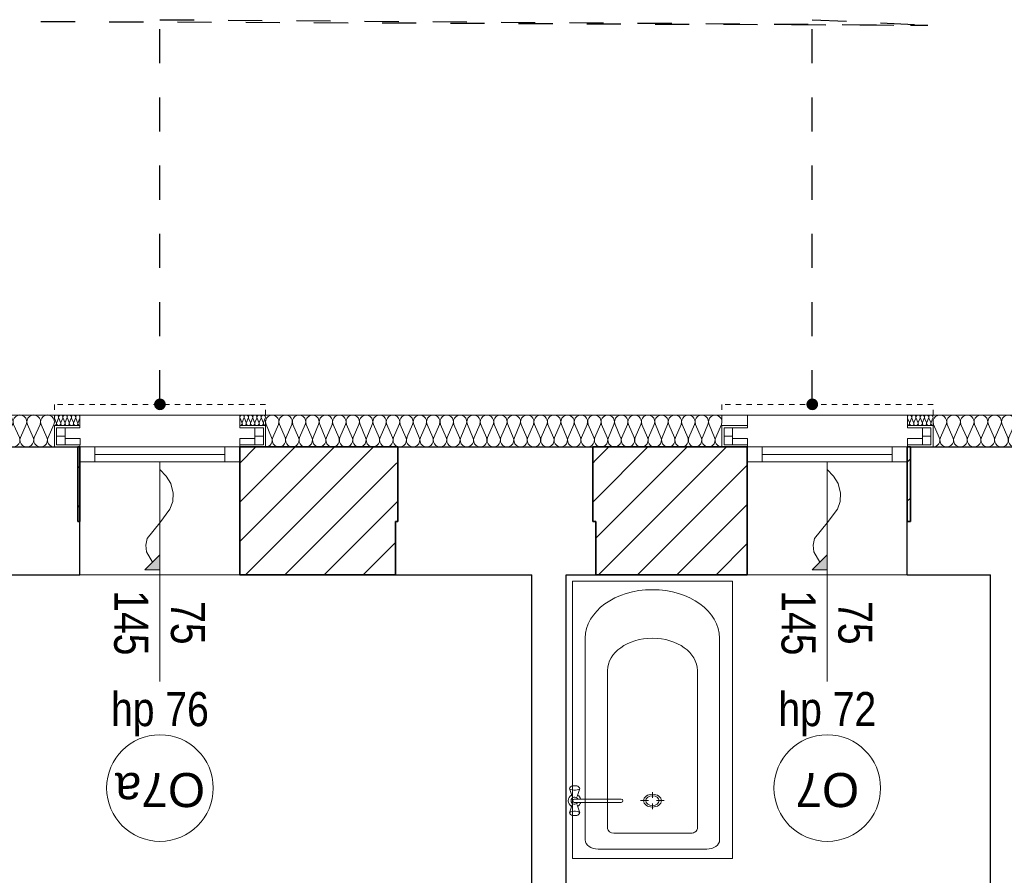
# Model space of a CAD drawing. Extents: x -543332 to -323966, y -9028 to 137422.
# Tile 186 of 250: x -483851 to -479234, y 91243 to 95256. Entities that reach past the tile are written whole.
import ezdxf

# ---------------------------------------------------------------- set-up
doc = ezdxf.new("R2010")
doc.units = 0
doc.header["$MEASUREMENT"] = 0
doc.linetypes.add('Hidden Line', pattern=[50, 25, -25])
doc.linetypes.add('Przerywana', pattern=[320, 160, -160])
doc.layers.get('0').update_dxf_attribs({"color": 8})
for name, color, linetype in [('A-Okna', 8, 'Continuous'), ('Arch ocieplenie', 8, 'Continuous'), ('Arch zmurowania', 8, 'Continuous'), ('INWENT wyposarzenie', 8, 'Continuous')]:
    doc.layers.add(name, color=color, linetype=linetype)
for name, color, linetype, lineweight in [('A-Okna_Nr_Pióra__9', 8, 'Continuous', 9), ('Arch ocieplenie_Nr_Pióra__44', 8, 'Continuous', 9), ('Arch opisy okien_Nr_Pióra__9', 8, 'Continuous', 9), ('Arch opisy_Nr_Pióra__21', 8, 'Continuous', 9), ('Arch opisy_Nr_Pióra__9', 8, 'Continuous', 9), ('Arch wykończenie_Nr_Pióra__3', 8, 'Continuous', 18), ('Arch wyposarzenie_Nr_Pióra__10', 8, 'Continuous', 18), ('Arch zmurowania_Nr_Pióra__21', 8, 'Continuous', 9), ('Arch zmurowania_Nr_Pióra__27', 8, 'Continuous', 35), ('INWENT wyposarzenie_Nr_Pióra__21', 8, 'Continuous', 9), ('INWENT. OKNA_Nr_Pióra__21', 8, 'Continuous', 9), ('INWENT. OKNA_Nr_Pióra__5', 8, 'Continuous', 13), ('INWENT.ŚCIANY_Nr_Pióra__1', 8, 'Continuous', 25), ('INWENT.ŚCIANY_Nr_Pióra__21', 8, 'Continuous', 9)]:
    doc.layers.add(name, color=color, linetype=linetype, lineweight=lineweight)
doc.styles.add('GENERATED_STYLE_10', font='arial.ttf')
doc.styles.add('GENERATED_STYLE_7', font='ARIALN.TTF')
doc.dimstyles.new('GENERATED_STYLE__11', dxfattribs={"dimtxt": 0.18, "dimasz": 109.44, "dimexe": 0.18, "dimexo": 0.0625, "dimgap": 0.09, "dimtad": 0, "dimtih": 1, "dimtoh": 1, "dimdec": 4, "dimzin": 0, "dimdsep": 46, "dimcen": 0.09, "dimadec": 0, "dimazin": 0, "dimtfac": 1, "dimtdec": 4, "dimtmove": 0, "dimatfit": 3, "dimldrblk": 'ARROWHEAD_11', "dimfxl": 1, "dimtolj": 1, "dimtzin": 0, "dimarcsym": 0})
pattern_1 = [(45, (0, 0), (-91.923878, 91.923878), [])]

# ---------------------------------------------------------------- blocks, each defined once
blk = doc.blocks.new('Izolacja cieplna 14_221', base_point=(-479567.9, 79937.6))
at = {"layer": 'Arch ocieplenie_Nr_Pióra__44', "linetype": 'Continuous'}
for p, q in [((-479565.2, 80042.9), (-479538.5, 79982.3)), ((-479533.1, 79982.3), (-479506.4, 80042.9)), ((-479501, 80042.9), (-479474.3, 79982.3)), ((-479468.9, 79982.3), (-479442.2, 80042.9)), ((-479436.8, 80042.9), (-479410.1, 79982.3)), ((-479404.7, 79982.3), (-479378, 80042.9)), ((-479372.6, 80042.9), (-479345.9, 79982.3)), ((-479340.5, 79982.3), (-479313.7, 80042.9)), ((-479308.4, 80042.9), (-479281.6, 79982.3)), ((-479276.2, 79982.3), (-479249.5, 80042.9)), ((-479244.1, 80042.9), (-479217.4, 79982.3)), ((-479212, 79982.3), (-479185.3, 80042.9)), ((-479179.9, 80042.9), (-479153.2, 79982.3)), ((-479147.8, 79982.3), (-479121.1, 80042.9)), ((-479115.7, 80042.9), (-479089, 79982.3)), ((-479083.6, 79982.3), (-479056.9, 80042.9)), ((-479051.5, 80042.9), (-479024.8, 79982.3)), ((-479019.4, 79982.3), (-478992.7, 80042.9)), ((-478987.3, 80042.9), (-478960.6, 79982.3)), ((-478955.2, 79982.3), (-478928.5, 80042.9)), ((-478923.1, 80042.9), (-478896.4, 79982.3)), ((-478891, 79982.3), (-478864.2, 80042.9)), ((-478858.9, 80042.9), (-478832.1, 79982.3)), ((-478826.7, 79982.3), (-478800, 80042.9)), ((-478794.6, 80042.9), (-478767.9, 79982.3)), ((-478762.5, 79982.3), (-478735.8, 80042.9)), ((-478730.4, 80042.9), (-478703.7, 79982.3)), ((-478698.3, 79982.3), (-478671.6, 80042.9)), ((-478666.2, 80042.9), (-478639.5, 79982.3)), ((-478634.1, 79982.3), (-478607.4, 80042.9)), ((-478602, 80042.9), (-478575.3, 79982.3)), ((-478569.9, 79982.3), (-478543.2, 80042.9)), ((-478537.8, 80042.9), (-478511.1, 79982.3)), ((-478505.7, 79982.3), (-478479, 80042.9)), ((-478473.6, 80042.9), (-478446.8, 79982.3)), ((-478441.5, 79982.3), (-478414.7, 80042.9)), ((-478409.3, 80042.9), (-478382.6, 79982.3)), ((-478377.2, 79982.3), (-478350.5, 80042.9)), ((-478345.1, 80042.9), (-478318.4, 79982.3)), ((-478313, 79982.3), (-478286.3, 80042.9)), ((-478280.9, 80042.9), (-478254.2, 79982.3)), ((-478248.8, 79982.3), (-478222.1, 80042.9)), ((-478216.7, 80042.9), (-478190, 79982.3)), ((-478184.6, 79982.3), (-478157.9, 80042.9)), ((-478152.5, 80042.9), (-478125.8, 79982.3)), ((-478120.4, 79982.3), (-478093.7, 80042.9)), ((-478088.3, 80042.9), (-478061.6, 79982.3)), ((-478056.2, 79982.3), (-478029.5, 80042.9)), ((-478024.1, 80042.9), (-477997.3, 79982.3)), ((-477992, 79982.3), (-477965.2, 80042.9)), ((-477959.8, 80042.9), (-477933.1, 79982.3)), ((-477927.7, 79982.3), (-477901, 80042.9))]:
    blk.add_line(p, q, dxfattribs=at)
for centre, start_param, end_param in [((-479535.8, 80055.7), 5.870392, 9.837571), ((-479471.6, 80055.7), 5.870392, 9.837571), ((-479407.4, 80055.7), 5.870392, 9.837571), ((-479343.2, 80055.7), 5.870392, 9.837571), ((-479278.9, 80055.7), 5.870392, 9.837571), ((-479214.7, 80055.7), 5.870392, 9.837571), ((-479150.5, 80055.7), 5.870392, 9.837571), ((-479086.3, 80055.7), 5.870392, 9.837571), ((-479022.1, 80055.7), 5.870392, 9.837571), ((-478957.9, 80055.7), 5.870392, 9.837571), ((-478893.7, 80055.7), 5.870392, 9.837571), ((-478829.4, 80055.7), 5.870392, 9.837571), ((-478765.2, 80055.7), 5.870392, 9.837571), ((-478701, 80055.7), 5.870392, 9.837571), ((-478636.8, 80055.7), 5.870392, 9.837571), ((-478572.6, 80055.7), 5.870392, 9.837571), ((-478508.4, 80055.7), 5.870392, 9.837571), ((-478444.2, 80055.7), 5.870392, 9.837571), ((-478379.9, 80055.7), 5.870392, 9.837571), ((-478315.7, 80055.7), 5.870392, 9.837571), ((-478251.5, 80055.7), 5.870392, 9.837571), ((-478187.3, 80055.7), 5.870392, 9.837571), ((-478123.1, 80055.7), 5.870392, 9.837571), ((-478058.9, 80055.7), 5.870392, 9.837571), ((-477994.6, 80055.7), 5.870392, 9.837571), ((-477930.4, 80055.7), 5.870392, 9.837571), ((-479567.9, 79969.5), 4.712389, 6.695979), ((-479503.7, 79969.5), 2.7288, 6.695979), ((-479439.5, 79969.5), 2.7288, 6.695979), ((-479375.3, 79969.5), 2.7288, 6.695979), ((-479311.1, 79969.5), 2.7288, 6.695979), ((-479246.8, 79969.5), 2.7288, 6.695979), ((-479182.6, 79969.5), 2.7288, 6.695979), ((-479118.4, 79969.5), 2.7288, 6.695979), ((-479054.2, 79969.5), 2.7288, 6.695979), ((-478990, 79969.5), 2.7288, 6.695979), ((-478925.8, 79969.5), 2.7288, 6.695979), ((-478861.5, 79969.5), 2.7288, 6.695979), ((-478797.3, 79969.5), 2.7288, 6.695979), ((-478733.1, 79969.5), 2.7288, 6.695979), ((-478668.9, 79969.5), 2.7288, 6.695979), ((-478604.7, 79969.5), 2.7288, 6.695979), ((-478540.5, 79969.5), 2.7288, 6.695979), ((-478476.3, 79969.5), 2.7288, 6.695979), ((-478412, 79969.5), 2.7288, 6.695979), ((-478347.8, 79969.5), 2.7288, 6.695979), ((-478283.6, 79969.5), 2.7288, 6.695979), ((-478219.4, 79969.5), 2.7288, 6.695979), ((-478155.2, 79969.5), 2.7288, 6.695979), ((-478091, 79969.5), 2.7288, 6.695979), ((-478026.8, 79969.5), 2.7288, 6.695979), ((-477962.5, 79969.5), 2.7288, 6.695979), ((-477898.3, 79969.5), 2.7288, 4.712389)]:
    blk.add_ellipse(centre, major_axis=(32.1, 0), ratio=0.993594, start_param=start_param, end_param=end_param, dxfattribs=at)
blk = doc.blocks.new('Izolacja cieplna 14_222', base_point=(-482698.3, 79937.6))
at = {"layer": 'Arch ocieplenie_Nr_Pióra__44', "linetype": 'Continuous'}
for p, q in [((-482695.7, 80042.9), (-482669.5, 79982.3)), ((-482664.2, 79982.3), (-482638, 80042.9)), ((-482632.7, 80042.9), (-482606.5, 79982.3)), ((-482601.3, 79982.3), (-482575.1, 80042.9)), ((-482569.8, 80042.9), (-482543.6, 79982.3)), ((-482538.3, 79982.3), (-482512.1, 80042.9)), ((-482506.8, 80042.9), (-482480.6, 79982.3)), ((-482475.3, 79982.3), (-482449.2, 80042.9)), ((-482443.9, 80042.9), (-482417.7, 79982.3)), ((-482412.4, 79982.3), (-482386.2, 80042.9)), ((-482380.9, 80042.9), (-482354.7, 79982.3)), ((-482349.4, 79982.3), (-482323.2, 80042.9)), ((-482318, 80042.9), (-482291.8, 79982.3)), ((-482286.5, 79982.3), (-482260.3, 80042.9)), ((-482255, 80042.9), (-482228.8, 79982.3)), ((-482223.5, 79982.3), (-482197.3, 80042.9)), ((-482192.1, 80042.9), (-482165.9, 79982.3)), ((-482160.6, 79982.3), (-482134.4, 80042.9)), ((-482129.1, 80042.9), (-482102.9, 79982.3)), ((-482097.6, 79982.3), (-482071.4, 80042.9)), ((-482066.1, 80042.9), (-482040, 79982.3)), ((-482034.7, 79982.3), (-482008.5, 80042.9)), ((-482003.2, 80042.9), (-481977, 79982.3)), ((-481971.7, 79982.3), (-481945.5, 80042.9)), ((-481940.2, 80042.9), (-481914.1, 79982.3)), ((-481908.8, 79982.3), (-481882.6, 80042.9)), ((-481877.3, 80042.9), (-481851.1, 79982.3)), ((-481845.8, 79982.3), (-481819.6, 80042.9)), ((-481814.3, 80042.9), (-481788.1, 79982.3)), ((-481782.9, 79982.3), (-481756.7, 80042.9)), ((-481751.4, 80042.9), (-481725.2, 79982.3)), ((-481719.9, 79982.3), (-481693.7, 80042.9)), ((-481688.4, 80042.9), (-481662.2, 79982.3)), ((-481657, 79982.3), (-481630.8, 80042.9)), ((-481625.5, 80042.9), (-481599.3, 79982.3)), ((-481594, 79982.3), (-481567.8, 80042.9)), ((-481562.5, 80042.9), (-481536.3, 79982.3)), ((-481531, 79982.3), (-481504.9, 80042.9)), ((-481499.6, 80042.9), (-481473.4, 79982.3)), ((-481468.1, 79982.3), (-481441.9, 80042.9)), ((-481436.6, 80042.9), (-481410.4, 79982.3)), ((-481405.1, 79982.3), (-481378.9, 80042.9)), ((-481373.7, 80042.9), (-481347.5, 79982.3)), ((-481342.2, 79982.3), (-481316, 80042.9)), ((-481310.7, 80042.9), (-481284.5, 79982.3)), ((-481279.2, 79982.3), (-481253, 80042.9)), ((-481247.8, 80042.9), (-481221.6, 79982.3)), ((-481216.3, 79982.3), (-481190.1, 80042.9)), ((-481184.8, 80042.9), (-481158.6, 79982.3)), ((-481153.3, 79982.3), (-481127.1, 80042.9)), ((-481121.8, 80042.9), (-481095.7, 79982.3)), ((-481090.4, 79982.3), (-481064.2, 80042.9)), ((-481058.9, 80042.9), (-481032.7, 79982.3)), ((-481027.4, 79982.3), (-481001.2, 80042.9)), ((-480995.9, 80042.9), (-480969.8, 79982.3)), ((-480964.5, 79982.3), (-480938.3, 80042.9)), ((-480933, 80042.9), (-480906.8, 79982.3)), ((-480901.5, 79982.3), (-480875.3, 80042.9)), ((-480870, 80042.9), (-480843.8, 79982.3)), ((-480838.6, 79982.3), (-480812.4, 80042.9)), ((-480807.1, 80042.9), (-480780.9, 79982.3)), ((-480775.6, 79982.3), (-480749.4, 80042.9)), ((-480744.1, 80042.9), (-480717.9, 79982.3)), ((-480712.6, 79982.3), (-480686.5, 80042.9)), ((-480681.2, 80042.9), (-480655, 79982.3)), ((-480649.7, 79982.3), (-480623.5, 80042.9)), ((-480618.2, 80042.9), (-480592, 79982.3)), ((-480586.7, 79982.3), (-480560.6, 80042.9))]:
    blk.add_line(p, q, dxfattribs=at)
for centre, start_param, end_param in [((-482666.8, 80055.7), 4.299595, 8.266775), ((-482603.9, 80055.7), 4.299595, 8.266775), ((-482540.9, 80055.7), 4.299595, 8.266775), ((-482478, 80055.7), 4.299595, 8.266775), ((-482415, 80055.7), 4.299595, 8.266775), ((-482352.1, 80055.7), 4.299595, 8.266775), ((-482289.1, 80055.7), 4.299595, 8.266775), ((-482226.2, 80055.7), 4.299595, 8.266775), ((-482163.2, 80055.7), 4.299595, 8.266775), ((-482100.3, 80055.7), 4.299595, 8.266775), ((-482037.3, 80055.7), 4.299595, 8.266775), ((-481974.4, 80055.7), 4.299595, 8.266775), ((-481911.4, 80055.7), 4.299595, 8.266775), ((-481848.5, 80055.7), 4.299595, 8.266775), ((-481785.5, 80055.7), 4.299595, 8.266775), ((-481722.5, 80055.7), 4.299595, 8.266775), ((-481659.6, 80055.7), 4.299595, 8.266775), ((-481596.6, 80055.7), 4.299595, 8.266775), ((-481533.7, 80055.7), 4.299595, 8.266775), ((-481470.7, 80055.7), 4.299595, 8.266775), ((-481407.8, 80055.7), 4.299595, 8.266775), ((-481344.8, 80055.7), 4.299595, 8.266775), ((-481281.9, 80055.7), 4.299595, 8.266775), ((-481218.9, 80055.7), 4.299595, 8.266775), ((-481156, 80055.7), 4.299595, 8.266775), ((-481093, 80055.7), 4.299595, 8.266775), ((-481030.1, 80055.7), 4.299595, 8.266775), ((-480967.1, 80055.7), 4.299595, 8.266775), ((-480904.2, 80055.7), 4.299595, 8.266775), ((-480841.2, 80055.7), 4.299595, 8.266775), ((-480778.2, 80055.7), 4.299595, 8.266775), ((-480715.3, 80055.7), 4.299595, 8.266775), ((-480652.3, 80055.7), 4.299595, 8.266775), ((-480589.4, 80055.7), 4.299595, 8.266775), ((-482698.3, 79969.5), 3.141593, 5.125182), ((-482635.4, 79969.5), 1.158004, 5.125183), ((-482572.4, 79969.5), 1.158004, 5.125183), ((-482509.5, 79969.5), 1.158004, 5.125183), ((-482446.5, 79969.5), 1.158004, 5.125183), ((-482383.6, 79969.5), 1.158004, 5.125183), ((-482320.6, 79969.5), 1.158004, 5.125183), ((-482257.7, 79969.5), 1.158004, 5.125183), ((-482194.7, 79969.5), 1.158004, 5.125183), ((-482131.7, 79969.5), 1.158004, 5.125183), ((-482068.8, 79969.5), 1.158004, 5.125183), ((-482005.8, 79969.5), 1.158004, 5.125183), ((-481942.9, 79969.5), 1.158004, 5.125183), ((-481879.9, 79969.5), 1.158004, 5.125183), ((-481817, 79969.5), 1.158004, 5.125183), ((-481754, 79969.5), 1.158004, 5.125183), ((-481691.1, 79969.5), 1.158004, 5.125183), ((-481628.1, 79969.5), 1.158004, 5.125183), ((-481565.2, 79969.5), 1.158004, 5.125183), ((-481502.2, 79969.5), 1.158004, 5.125183), ((-481439.3, 79969.5), 1.158004, 5.125183), ((-481376.3, 79969.5), 1.158004, 5.125183), ((-481313.4, 79969.5), 1.158004, 5.125183), ((-481250.4, 79969.5), 1.158004, 5.125183), ((-481187.4, 79969.5), 1.158004, 5.125183), ((-481124.5, 79969.5), 1.158004, 5.125183), ((-481061.5, 79969.5), 1.158004, 5.125183), ((-480998.6, 79969.5), 1.158004, 5.125183), ((-480935.6, 79969.5), 1.158004, 5.125183), ((-480872.7, 79969.5), 1.158004, 5.125183), ((-480809.7, 79969.5), 1.158004, 5.125183), ((-480746.8, 79969.5), 1.158004, 5.125183), ((-480683.8, 79969.5), 1.158004, 5.125183), ((-480620.9, 79969.5), 1.158004, 5.125183), ((-480557.9, 79969.5), 1.158004, 3.141593)]:
    blk.add_ellipse(centre, major_axis=(0, 31.9), ratio=0.986677, start_param=start_param, end_param=end_param, dxfattribs=at)
blk = doc.blocks.new('Izolacja cieplna 14_223', base_point=(-485238.3, 79937.6))
at = {"layer": 'Arch ocieplenie_Nr_Pióra__44', "linetype": 'Continuous'}
for p, q in [((-485235.6, 80042.9), (-485208.7, 79982.3)), ((-485203.3, 79982.3), (-485176.5, 80042.9)), ((-485171, 80042.9), (-485144.2, 79982.3)), ((-485138.7, 79982.3), (-485111.9, 80042.9)), ((-485106.4, 80042.9), (-485079.6, 79982.3)), ((-485074.2, 79982.3), (-485047.3, 80042.9)), ((-485041.9, 80042.9), (-485015, 79982.3)), ((-485009.6, 79982.3), (-484982.7, 80042.9)), ((-484977.3, 80042.9), (-484950.4, 79982.3)), ((-484945, 79982.3), (-484918.1, 80042.9)), ((-484912.7, 80042.9), (-484885.8, 79982.3)), ((-484880.4, 79982.3), (-484853.5, 80042.9)), ((-484848.1, 80042.9), (-484821.2, 79982.3)), ((-484815.8, 79982.3), (-484789, 80042.9)), ((-484783.5, 80042.9), (-484756.7, 79982.3)), ((-484751.2, 79982.3), (-484724.4, 80042.9)), ((-484718.9, 80042.9), (-484692.1, 79982.3)), ((-484686.7, 79982.3), (-484659.8, 80042.9)), ((-484654.4, 80042.9), (-484627.5, 79982.3)), ((-484622.1, 79982.3), (-484595.2, 80042.9)), ((-484589.8, 80042.9), (-484562.9, 79982.3)), ((-484557.5, 79982.3), (-484530.6, 80042.9)), ((-484525.2, 80042.9), (-484498.3, 79982.3)), ((-484492.9, 79982.3), (-484466, 80042.9)), ((-484460.6, 80042.9), (-484433.7, 79982.3)), ((-484428.3, 79982.3), (-484401.5, 80042.9)), ((-484396, 80042.9), (-484369.2, 79982.3)), ((-484363.7, 79982.3), (-484336.9, 80042.9)), ((-484331.4, 80042.9), (-484304.6, 79982.3)), ((-484299.2, 79982.3), (-484272.3, 80042.9)), ((-484266.9, 80042.9), (-484240, 79982.3)), ((-484234.6, 79982.3), (-484207.7, 80042.9)), ((-484202.3, 80042.9), (-484175.4, 79982.3)), ((-484170, 79982.3), (-484143.1, 80042.9)), ((-484137.7, 80042.9), (-484110.8, 79982.3)), ((-484105.4, 79982.3), (-484078.5, 80042.9)), ((-484073.1, 80042.9), (-484046.2, 79982.3)), ((-484040.8, 79982.3), (-484014, 80042.9)), ((-484008.5, 80042.9), (-483981.7, 79982.3)), ((-483976.2, 79982.3), (-483949.4, 80042.9)), ((-483943.9, 80042.9), (-483917.1, 79982.3)), ((-483911.7, 79982.3), (-483884.8, 80042.9)), ((-483879.4, 80042.9), (-483852.5, 79982.3)), ((-483847.1, 79982.3), (-483820.2, 80042.9)), ((-483814.8, 80042.9), (-483787.9, 79982.3)), ((-483782.5, 79982.3), (-483755.6, 80042.9)), ((-483750.2, 80042.9), (-483723.3, 79982.3)), ((-483717.9, 79982.3), (-483691, 80042.9))]:
    blk.add_line(p, q, dxfattribs=at)
for centre, start_param, end_param in [((-485206, 80055.7), 5.870392, 9.837571), ((-485141.5, 80055.7), 5.870392, 9.837571), ((-485076.9, 80055.7), 5.870392, 9.837571), ((-485012.3, 80055.7), 5.870392, 9.837571), ((-484947.7, 80055.7), 5.870392, 9.837571), ((-484883.1, 80055.7), 5.870392, 9.837571), ((-484818.5, 80055.7), 5.870392, 9.837571), ((-484754, 80055.7), 5.870392, 9.837571), ((-484689.4, 80055.7), 5.870392, 9.837571), ((-484624.8, 80055.7), 5.870392, 9.837571), ((-484560.2, 80055.7), 5.870392, 9.837571), ((-484495.6, 80055.7), 5.870392, 9.837571), ((-484431, 80055.7), 5.870392, 9.837571), ((-484366.5, 80055.7), 5.870392, 9.837571), ((-484301.9, 80055.7), 5.870392, 9.837571), ((-484237.3, 80055.7), 5.870392, 9.837571), ((-484172.7, 80055.7), 5.870392, 9.837571), ((-484108.1, 80055.7), 5.870392, 9.837571), ((-484043.5, 80055.7), 5.870392, 9.837571), ((-483979, 80055.7), 5.870392, 9.837571), ((-483914.4, 80055.7), 5.870392, 9.837571), ((-483849.8, 80055.7), 5.870392, 9.837571), ((-483785.2, 80055.7), 5.870392, 9.837571), ((-483720.6, 80055.7), 5.870392, 9.837571), ((-485238.3, 79969.5), 4.712389, 6.695979), ((-485173.7, 79969.5), 2.7288, 6.695979), ((-485109.2, 79969.5), 2.7288, 6.695979), ((-485044.6, 79969.5), 2.7288, 6.695979), ((-484980, 79969.5), 2.7288, 6.695979), ((-484915.4, 79969.5), 2.7288, 6.695979), ((-484850.8, 79969.5), 2.7288, 6.695979), ((-484786.2, 79969.5), 2.7288, 6.695979), ((-484721.7, 79969.5), 2.7288, 6.695979), ((-484657.1, 79969.5), 2.7288, 6.695979), ((-484592.5, 79969.5), 2.7288, 6.695979), ((-484527.9, 79969.5), 2.7288, 6.695979), ((-484463.3, 79969.5), 2.7288, 6.695979), ((-484398.7, 79969.5), 2.7288, 6.695979), ((-484334.2, 79969.5), 2.7288, 6.695979), ((-484269.6, 79969.5), 2.7288, 6.695979), ((-484205, 79969.5), 2.7288, 6.695979), ((-484140.4, 79969.5), 2.7288, 6.695979), ((-484075.8, 79969.5), 2.7288, 6.695979), ((-484011.2, 79969.5), 2.7288, 6.695979), ((-483946.7, 79969.5), 2.7288, 6.695979), ((-483882.1, 79969.5), 2.7288, 6.695979), ((-483817.5, 79969.5), 2.7288, 6.695979), ((-483752.9, 79969.5), 2.7288, 6.695979), ((-483688.3, 79969.5), 2.7288, 4.712389)]:
    blk.add_ellipse(centre, major_axis=(32.3, 0), ratio=0.987924, start_param=start_param, end_param=end_param, dxfattribs=at)
blk = doc.blocks.new('Izolacja cieplna 14_228', base_point=(-483688.3, 80037.6))
at = {"layer": 'Arch ocieplenie_Nr_Pióra__44', "linetype": 'Continuous'}
for p, q in [((-483687.5, 80072.7), (-483679.2, 80052.5)), ((-483677.5, 80052.5), (-483669.2, 80072.7)), ((-483667.5, 80072.7), (-483659.2, 80052.5)), ((-483657.5, 80052.5), (-483649.2, 80072.7)), ((-483647.5, 80072.7), (-483639.2, 80052.5)), ((-483637.5, 80052.5), (-483629.2, 80072.7)), ((-483627.5, 80072.7), (-483619.2, 80052.5)), ((-483617.5, 80052.5), (-483609.2, 80072.7)), ((-483607.5, 80072.7), (-483599.2, 80052.5)), ((-483597.5, 80052.5), (-483589.2, 80072.7)), ((-483587.5, 80072.7), (-483579.2, 80052.5)), ((-483577.5, 80052.5), (-483569.2, 80072.7))]:
    blk.add_line(p, q, dxfattribs=at)
for centre, start_param, end_param in [((-483678.3, 80077), 4.299595, 8.266775), ((-483658.3, 80077), 4.299595, 8.266775), ((-483638.3, 80077), 4.299595, 8.266775), ((-483618.3, 80077), 4.299595, 8.266775), ((-483598.3, 80077), 4.299595, 8.266775), ((-483578.3, 80077), 4.299595, 8.266775), ((-483688.3, 80048.3), 3.141593, 5.125182), ((-483668.3, 80048.3), 1.158004, 5.125183), ((-483648.3, 80048.3), 1.158004, 5.125183), ((-483628.3, 80048.3), 1.158004, 5.125183), ((-483608.3, 80048.3), 1.158004, 5.125183), ((-483588.3, 80048.3), 1.158004, 5.125183), ((-483568.3, 80048.3), 1.158004, 3.141593)]:
    blk.add_ellipse(centre, major_axis=(0, 10.6), ratio=0.94039, start_param=start_param, end_param=end_param, dxfattribs=at)
blk = doc.blocks.new('Izolacja cieplna 14_229', base_point=(-482818.3, 80037.6))
at = {"layer": 'Arch ocieplenie_Nr_Pióra__44', "linetype": 'Continuous'}
for p, q in [((-482817.5, 80072.7), (-482809.2, 80052.5)), ((-482807.5, 80052.5), (-482799.2, 80072.7)), ((-482797.5, 80072.7), (-482789.2, 80052.5)), ((-482787.5, 80052.5), (-482779.2, 80072.7)), ((-482777.5, 80072.7), (-482769.2, 80052.5)), ((-482767.5, 80052.5), (-482759.2, 80072.7)), ((-482757.5, 80072.7), (-482749.2, 80052.5)), ((-482747.5, 80052.5), (-482739.2, 80072.7)), ((-482737.5, 80072.7), (-482729.2, 80052.5)), ((-482727.5, 80052.5), (-482719.2, 80072.7)), ((-482717.5, 80072.7), (-482709.2, 80052.5)), ((-482707.5, 80052.5), (-482699.2, 80072.7))]:
    blk.add_line(p, q, dxfattribs=at)
for centre, start_param, end_param in [((-482808.3, 80077), 4.299595, 8.266775), ((-482788.3, 80077), 4.299595, 8.266775), ((-482768.3, 80077), 4.299595, 8.266775), ((-482748.3, 80077), 4.299595, 8.266775), ((-482728.3, 80077), 4.299595, 8.266775), ((-482708.3, 80077), 4.299595, 8.266775), ((-482818.3, 80048.3), 3.141593, 5.125182), ((-482798.3, 80048.3), 1.158004, 5.125183), ((-482778.3, 80048.3), 1.158004, 5.125183), ((-482758.3, 80048.3), 1.158004, 5.125183), ((-482738.3, 80048.3), 1.158004, 5.125183), ((-482718.3, 80048.3), 1.158004, 5.125183), ((-482698.3, 80048.3), 1.158004, 3.141593)]:
    blk.add_ellipse(centre, major_axis=(0, 10.6), ratio=0.94039, start_param=start_param, end_param=end_param, dxfattribs=at)
blk = doc.blocks.new('Izolacja cieplna 14_231', base_point=(-479687.9, 80037.6))
at = {"layer": 'Arch ocieplenie_Nr_Pióra__44', "linetype": 'Continuous'}
for p, q in [((-479687.1, 80072.7), (-479678.7, 80052.5)), ((-479677.1, 80052.5), (-479668.7, 80072.7)), ((-479667.1, 80072.7), (-479658.7, 80052.5)), ((-479657.1, 80052.5), (-479648.7, 80072.7)), ((-479647.1, 80072.7), (-479638.7, 80052.5)), ((-479637.1, 80052.5), (-479628.7, 80072.7)), ((-479627.1, 80072.7), (-479618.7, 80052.5)), ((-479617.1, 80052.5), (-479608.7, 80072.7)), ((-479607.1, 80072.7), (-479598.7, 80052.5)), ((-479597.1, 80052.5), (-479588.7, 80072.7)), ((-479587.1, 80072.7), (-479578.7, 80052.5)), ((-479577.1, 80052.5), (-479568.7, 80072.7))]:
    blk.add_line(p, q, dxfattribs=at)
for centre, start_param, end_param in [((-479677.9, 80077), 4.299595, 8.266775), ((-479657.9, 80077), 4.299595, 8.266775), ((-479637.9, 80077), 4.299595, 8.266775), ((-479617.9, 80077), 4.299595, 8.266775), ((-479597.9, 80077), 4.299595, 8.266775), ((-479577.9, 80077), 4.299595, 8.266775), ((-479687.9, 80048.3), 3.141593, 5.125182), ((-479667.9, 80048.3), 1.158004, 5.125183), ((-479647.9, 80048.3), 1.158004, 5.125183), ((-479627.9, 80048.3), 1.158004, 5.125183), ((-479607.9, 80048.3), 1.158004, 5.125183), ((-479587.9, 80048.3), 1.158004, 5.125183), ((-479567.9, 80048.3), 1.158004, 3.141593)]:
    blk.add_ellipse(centre, major_axis=(0, 10.6), ratio=0.94039, start_param=start_param, end_param=end_param, dxfattribs=at)
blk = doc.blocks.new('Ściana_32', base_point=(-479688.7, 79937.6))
at = {"layer": 'Arch zmurowania_Nr_Pióra__21', "linetype": 'Continuous'}
h = blk.add_hatch(dxfattribs=at)
h.set_pattern_fill('Common_Brick', color=256, style=0, pattern_type=2)
h.set_pattern_definition(pattern_1)
h.paths.add_polyline_path([(-479688.7, 79587.6), (-479673.7, 79587.6), (-479673.7, 79937.6), (-479688.7, 79937.6)], flags=0)
at = {"layer": 'Arch zmurowania_Nr_Pióra__27', "linetype": 'Continuous'}
for p, q in [((-479673.7, 79937.6), (-479688.7, 79937.6)), ((-479688.7, 79937.6), (-479688.7, 79587.6)), ((-479673.7, 79587.6), (-479673.7, 79937.6)), ((-479688.7, 79587.6), (-479673.7, 79587.6))]:
    blk.add_line(p, q, dxfattribs=at)
blk = doc.blocks.new('Ściana_33', base_point=(-481148.7, 79937.6))
at = {"layer": 'Arch zmurowania_Nr_Pióra__21', "linetype": 'Continuous'}
h = blk.add_hatch(dxfattribs=at)
h.set_pattern_fill('Common_Brick', color=256, style=0, pattern_type=2)
h.set_pattern_definition(pattern_1)
h.paths.add_polyline_path([(-481148.7, 79337.6), (-480438.7, 79337.6), (-480438.7, 79937.6), (-481148.7, 79937.6)], flags=0)
at = {"layer": 'Arch zmurowania_Nr_Pióra__27', "linetype": 'Continuous'}
for p, q in [((-480438.7, 79937.6), (-481148.7, 79937.6)), ((-480438.7, 79337.6), (-480438.7, 79937.6)), ((-481148.7, 79587.6), (-481148.7, 79337.6)), ((-481148.7, 79337.6), (-480438.7, 79337.6))]:
    blk.add_line(p, q, dxfattribs=at)
blk = doc.blocks.new('Ściana_34', base_point=(-481163.7, 79937.6))
at = {"layer": 'Arch zmurowania_Nr_Pióra__21', "linetype": 'Continuous'}
h = blk.add_hatch(dxfattribs=at)
h.set_pattern_fill('Common_Brick', color=256, style=0, pattern_type=2)
h.set_pattern_definition(pattern_1)
h.paths.add_polyline_path([(-481163.7, 79587.6), (-481148.7, 79587.6), (-481148.7, 79937.6), (-481163.7, 79937.6)], flags=0)
at = {"layer": 'Arch zmurowania_Nr_Pióra__27', "linetype": 'Continuous'}
for p, q in [((-481148.7, 79937.6), (-481163.7, 79937.6)), ((-481163.7, 79937.6), (-481163.7, 79587.6)), ((-481163.7, 79587.6), (-481148.7, 79587.6))]:
    blk.add_line(p, q, dxfattribs=at)
blk = doc.blocks.new('Ściana_35', base_point=(-482088.3, 79937.6))
at = {"layer": 'Arch zmurowania_Nr_Pióra__21', "linetype": 'Continuous'}
h = blk.add_hatch(dxfattribs=at)
h.set_pattern_fill('Common_Brick', color=256, style=0, pattern_type=2)
h.set_pattern_definition(pattern_1)
h.paths.add_polyline_path([(-482088.3, 79587.6), (-482078.3, 79587.6), (-482078.3, 79937.6), (-482088.3, 79937.6)], flags=0)
at = {"layer": 'Arch zmurowania_Nr_Pióra__27', "linetype": 'Continuous'}
for p, q in [((-482078.3, 79937.6), (-482088.3, 79937.6)), ((-482078.3, 79587.6), (-482078.3, 79937.6)), ((-482088.3, 79587.6), (-482078.3, 79587.6))]:
    blk.add_line(p, q, dxfattribs=at)
blk = doc.blocks.new('Ściana_36', base_point=(-483578.3, 79937.6))
at = {"layer": 'Arch zmurowania_Nr_Pióra__21', "linetype": 'Continuous'}
h = blk.add_hatch(dxfattribs=at)
h.set_pattern_fill('Common_Brick', color=256, style=0, pattern_type=2)
h.set_pattern_definition(pattern_1)
h.paths.add_polyline_path([(-483578.3, 79587.6), (-483568.3, 79587.6), (-483568.3, 79937.6), (-483578.3, 79937.6)], flags=0)
at = {"layer": 'Arch zmurowania_Nr_Pióra__27', "linetype": 'Continuous'}
for p, q in [((-483568.3, 79937.6), (-483578.3, 79937.6)), ((-483578.3, 79937.6), (-483578.3, 79587.6)), ((-483568.3, 79587.6), (-483568.3, 79937.6)), ((-483578.3, 79587.6), (-483568.3, 79587.6))]:
    blk.add_line(p, q, dxfattribs=at)
blk = doc.blocks.new('Ściana_37', base_point=(-482818.3, 79937.6))
at = {"layer": 'Arch zmurowania_Nr_Pióra__21', "linetype": 'Continuous'}
h = blk.add_hatch(dxfattribs=at)
h.set_pattern_fill('Common_Brick', color=256, style=0, pattern_type=2)
h.set_pattern_definition(pattern_1)
h.paths.add_polyline_path([(-482818.3, 79337.6), (-482088.3, 79337.6), (-482088.3, 79937.6), (-482818.3, 79937.6)], flags=0)
at = {"layer": 'Arch zmurowania_Nr_Pióra__27', "linetype": 'Continuous'}
for p, q in [((-482088.3, 79937.6), (-482818.3, 79937.6)), ((-482818.3, 79937.6), (-482818.3, 79337.6)), ((-482088.3, 79337.6), (-482088.3, 79587.6)), ((-482818.3, 79337.6), (-482088.3, 79337.6))]:
    blk.add_line(p, q, dxfattribs=at)
blk = doc.blocks.new('Symbol Wanna 14_272', base_point=(-480508.7, 78007.6))
at = {"layer": 'INWENT wyposarzenie_Nr_Pióra__21', "linetype": 'Continuous'}
for p, q in [((-481258.7, 79307.6), (-481258.7, 78007.6)), ((-481258.7, 79307.6), (-480508.7, 79307.6)), ((-480508.7, 79307.6), (-480508.7, 78007.6)), ((-481198.7, 78094.3), (-481198.7, 79040.7)), ((-480568.7, 78094.3), (-480568.7, 79040.7)), ((-481094.3, 78888.6), (-481094.3, 78148)), ((-480673, 78888.6), (-480673, 78148)), ((-480883.7, 78291.8), (-480883.7, 78318.5)), ((-480902.1, 78278.5), (-480939.1, 78278.5)), ((-480883.7, 78265.2), (-480883.7, 78238.4)), ((-480865.3, 78278.5), (-480828.2, 78278.5)), ((-481064.3, 78126.3), (-480703, 78126.3)), ((-481138.7, 78051), (-480628.7, 78051)), ((-481258.7, 78007.6), (-480508.7, 78007.6))]:
    blk.add_line(p, q, dxfattribs=at)
for centre, major_axis, start_param, end_param in [((-480883.7, 79040.7), (-315, 0), 3.141593, 6.283185), ((-480883.7, 78888.6), (-210.6, 0), 3.141593, 6.283185), ((-481064.3, 78148), (-30, 0), 0, 1.570796), ((-480703, 78148), (-30, 0), 1.570796, 3.141593), ((-481138.7, 78094.3), (-60, 0), 0, 1.570796), ((-480628.7, 78094.3), (-60, 0), 1.570796, 3.141593)]:
    blk.add_ellipse(centre, major_axis=major_axis, ratio=0.722222, start_param=start_param, end_param=end_param, dxfattribs=at)
for major_axis in [(-41.9, 0), (-31.3, 0)]:
    blk.add_ellipse((-480883.7, 78278.5), major_axis=major_axis, ratio=0.722222, dxfattribs=at)
blk = doc.blocks.new('Krzywa_16', base_point=(-480063.7, 79832.2))
at = {"layer": 'A-Okna_Nr_Pióra__9', "linetype": 'Continuous'}
blk.add_hatch(color=256, dxfattribs=at).paths.add_polyline_path([(-480063.7, 79361.6), (-480134.4, 79361.2), (-480064.1, 79432.3)], flags=0)
for p, q in [((-480134.4, 79361.2), (-480064.1, 79432.3)), ((-480063.7, 79361.6), (-480064.1, 79432.3)), ((-480063.7, 79361.6), (-480134.4, 79361.2))]:
    blk.add_line(p, q, dxfattribs=at)
at = {"layer": 'A-Okna_Nr_Pióra__9', "linetype": 'Continuous', "flags": 128}
blk.add_lwpolyline([(-480063.7, 79832.2), (-480034.5, 79801), (-480013.2, 79766), (-480001, 79721.3), (-480003.6, 79682.6), (-480016.5, 79646.1), (-480063.7, 79581.6), (-480123.3, 79508.3), (-480130.4, 79476.3), (-480126.4, 79446.4), (-480099.2, 79396.8)], dxfattribs=at)
blk = doc.blocks.new('Krzywa_17', base_point=(-483193.3, 79832.2))
at = {"layer": 'A-Okna_Nr_Pióra__9', "linetype": 'Continuous'}
blk.add_hatch(color=256, dxfattribs=at).paths.add_polyline_path([(-483193.3, 79361.6), (-483264, 79361.2), (-483193.7, 79432.3)], flags=0)
for p, q in [((-483264, 79361.2), (-483193.7, 79432.3)), ((-483193.3, 79361.6), (-483193.7, 79432.3)), ((-483193.3, 79361.6), (-483264, 79361.2))]:
    blk.add_line(p, q, dxfattribs=at)
at = {"layer": 'A-Okna_Nr_Pióra__9', "linetype": 'Continuous', "flags": 128}
blk.add_lwpolyline([(-483193.3, 79832.2), (-483164.2, 79801), (-483142.9, 79766), (-483130.7, 79721.3), (-483133.2, 79682.6), (-483146.2, 79646.1), (-483193.3, 79581.6), (-483252.9, 79508.3), (-483260, 79476.3), (-483256, 79446.4), (-483228.9, 79396.8)], dxfattribs=at)
blk = doc.blocks.new('ARROWHEAD_11')
at = {"color": 0, "linetype": 'Continuous', "lineweight": 0}
blk.add_line((0, 0), (-1, 0), dxfattribs=at)
at = {"color": 0, "linetype": 'Continuous', "lineweight": 0, "const_width": 0.25, "flags": 128}
blk.add_lwpolyline([(-0.125, 0, 1), (0.125, 0, 1)], format="xyb", close=True, dxfattribs=at)

msp = doc.modelspace()

# ---------------------------------------------------------------- linework, layer by layer
at = {"layer": 'Arch opisy_Nr_Pióra__9', "linetype": 'Continuous'}
for centre in [(-483193.3, 91652), (-480063.7, 91652)]:
    msp.add_circle(centre, 250, dxfattribs=at)
at = {"layer": 'Arch wykończenie_Nr_Pióra__3', "linetype": 'Continuous'}
for p, q in [((-485358.3, 93402), (-483568.3, 93402)), ((-483568.3, 93352), (-483568.3, 93402)), ((-482818.3, 93402), (-480437.9, 93402)), ((-482818.3, 93352), (-482818.3, 93402)), ((-480437.9, 93352), (-480437.9, 93402)), ((-479687.9, 93402), (-477778.3, 93402)), ((-479687.9, 93352), (-479687.9, 93402))]:
    msp.add_line(p, q, dxfattribs=at)
at = {"layer": 'Arch wyposarzenie_Nr_Pióra__10', "linetype": 'Hidden Line'}
for p, q in [((-482698.3, 93452), (-483688.3, 93452)), ((-483688.3, 93452), (-483688.3, 93252)), ((-482698.3, 93252), (-482698.3, 93452)), ((-479567.9, 93452), (-480557.9, 93452)), ((-480557.9, 93452), (-480557.9, 93252)), ((-479567.9, 93252), (-479567.9, 93452))]:
    msp.add_line(p, q, dxfattribs=at)
at = {"layer": 'Arch wyposarzenie_Nr_Pióra__10', "linetype": 'Continuous'}
for p, q in [((-483688.3, 93252), (-483688.3, 93352)), ((-483688.3, 93352), (-483568.3, 93352)), ((-483678.3, 93342), (-483568.3, 93342)), ((-483678.3, 93262), (-483678.3, 93342)), ((-483638.3, 93262), (-483638.3, 93342)), ((-483568.3, 93352), (-483568.3, 93342)), ((-482698.3, 93352), (-482818.3, 93352)), ((-482818.3, 93352), (-482818.3, 93342)), ((-482708.3, 93342), (-482818.3, 93342)), ((-482748.3, 93262), (-482748.3, 93342)), ((-482708.3, 93262), (-482708.3, 93342)), ((-482698.3, 93252), (-482698.3, 93352)), ((-480557.9, 93252), (-480557.9, 93352)), ((-480557.9, 93352), (-480437.9, 93352)), ((-480547.9, 93342), (-480437.9, 93342)), ((-480547.9, 93262), (-480547.9, 93342)), ((-480507.9, 93262), (-480507.9, 93342)), ((-480437.9, 93352), (-480437.9, 93342)), ((-479567.9, 93352), (-479687.9, 93352)), ((-479687.9, 93352), (-479687.9, 93342)), ((-479577.9, 93342), (-479687.9, 93342)), ((-479617.9, 93262), (-479617.9, 93342)), ((-479577.9, 93262), (-479577.9, 93342)), ((-479567.9, 93252), (-479567.9, 93352)), ((-483638.3, 93302), (-483678.3, 93302)), ((-483568.1, 93292), (-483638.3, 93292)), ((-483568.1, 93262), (-483568.1, 93292)), ((-482818.6, 93262), (-482818.6, 93292)), ((-482818.6, 93292), (-482748.3, 93292)), ((-482748.3, 93302), (-482708.3, 93302)), ((-480507.9, 93302), (-480547.9, 93302)), ((-480437.6, 93292), (-480507.9, 93292)), ((-480437.6, 93262), (-480437.6, 93292)), ((-479688.2, 93262), (-479688.2, 93292)), ((-479688.2, 93292), (-479617.9, 93292)), ((-479617.9, 93302), (-479577.9, 93302)), ((-483568.3, 93252), (-483688.3, 93252)), ((-483568.3, 93262), (-483678.3, 93262)), ((-483568.3, 93262), (-483568.3, 93252)), ((-482818.3, 93262), (-482708.3, 93262)), ((-482818.3, 93262), (-482818.3, 93252)), ((-482818.3, 93252), (-482698.3, 93252)), ((-480437.9, 93252), (-480557.9, 93252)), ((-480437.9, 93262), (-480547.9, 93262)), ((-480437.9, 93262), (-480437.9, 93252)), ((-479687.9, 93262), (-479577.9, 93262)), ((-479687.9, 93262), (-479687.9, 93252)), ((-479687.9, 93252), (-479567.9, 93252))]:
    msp.add_line(p, q, dxfattribs=at)
at = {"layer": 'INWENT wyposarzenie_Nr_Pióra__21', "linetype": 'Continuous'}
for p, q in [((-481271.2, 91653.2), (-481267.5, 91658.4)), ((-481264, 91660.4), (-481267.5, 91658.4)), ((-481258.7, 91662), (-481264, 91660.4)), ((-481252.1, 91662.8), (-481258.7, 91662)), ((-481245.2, 91662.8), (-481252.1, 91662.8)), ((-481238.7, 91662), (-481245.2, 91662.8)), ((-481233.3, 91660.4), (-481238.7, 91662)), ((-481229.9, 91658.4), (-481233.3, 91660.4)), ((-481226.1, 91653.2), (-481229.9, 91658.4)), ((-481271.2, 91653.2), (-481272.7, 91650.4)), ((-481272.7, 91650.4), (-481271.2, 91647.6)), ((-481260.7, 91612.9), (-481272.7, 91650.4)), ((-481271.2, 91647.6), (-481267.1, 91645.1)), ((-481267.1, 91645.1), (-481260.7, 91643.3)), ((-481260.7, 91643.3), (-481252.8, 91642.3)), ((-481252.8, 91642.3), (-481244.5, 91642.3)), ((-481244.5, 91642.3), (-481236.7, 91643.3)), ((-481236.7, 91643.3), (-481230.3, 91645.1)), ((-481236.6, 91612.9), (-481224.7, 91650.4)), ((-481230.3, 91645.1), (-481226.1, 91647.6)), ((-481224.7, 91650.4), (-481226.1, 91653.2)), ((-481226.1, 91647.6), (-481224.7, 91650.4)), ((-481260.7, 91572.7), (-481272.7, 91535.2)), ((-481029.8, 91600.7), (-481250.1, 91600.7)), ((-481250.1, 91584.9), (-481029.8, 91584.9)), ((-481236.6, 91572.7), (-481224.7, 91535.2)), ((-481271.2, 91538), (-481272.7, 91535.2)), ((-481272.7, 91535.2), (-481271.2, 91532.4)), ((-481267.1, 91540.5), (-481271.2, 91538)), ((-481271.2, 91532.4), (-481267.5, 91527.3)), ((-481267.5, 91527.3), (-481264, 91525.2)), ((-481260.7, 91542.3), (-481267.1, 91540.5)), ((-481264, 91525.2), (-481258.7, 91523.7)), ((-481252.8, 91543.3), (-481260.7, 91542.3)), ((-481258.7, 91523.7), (-481252.1, 91522.9)), ((-481244.5, 91543.3), (-481252.8, 91543.3)), ((-481252.1, 91522.9), (-481245.2, 91522.9)), ((-481245.2, 91522.9), (-481238.7, 91523.7)), ((-481236.7, 91542.3), (-481244.5, 91543.3)), ((-481238.7, 91523.7), (-481233.3, 91525.2)), ((-481230.3, 91540.5), (-481236.7, 91542.3)), ((-481233.3, 91525.2), (-481229.9, 91527.3)), ((-481226.1, 91538), (-481230.3, 91540.5)), ((-481226.1, 91532.4), (-481229.9, 91527.3)), ((-481224.7, 91535.2), (-481226.1, 91538)), ((-481226.1, 91532.4), (-481224.7, 91535.2))]:
    msp.add_line(p, q, dxfattribs=at)
for centre, radius, start, end in [((-481248.7, 91592.8), 30, 117.9765, 242.0235), ((-481248.7, 91592.8), 16.8, 28.0549, 331.9451), ((-481248.7, 91592.8), 30, 15.2253, 62.0235), ((-481248.7, 91592.8), 8, 100, 260), ((-481248.7, 91592.8), 30, 297.9765, 344.7747), ((-481029.8, 91592.8), 7.88, 270, 90)]:
    msp.add_arc(centre, radius, start, end, dxfattribs=at)
at = {"layer": 'INWENT. OKNA_Nr_Pióra__5', "linetype": 'Continuous'}
for p, q in [((-483568.3, 93252), (-482818.3, 93252)), ((-483498.3, 93252), (-483498.3, 93182)), ((-482888.3, 93252), (-482888.3, 93182)), ((-480438.7, 93252), (-479688.7, 93252)), ((-480368.7, 93252), (-480368.7, 93182)), ((-479758.7, 93252), (-479758.7, 93182)), ((-483568.3, 93182), (-482818.3, 93182)), ((-482888.3, 93217), (-483498.3, 93217)), ((-483193.3, 93182), (-483193.3, 92152)), ((-480438.7, 93182), (-479688.7, 93182)), ((-479758.7, 93217), (-480368.7, 93217)), ((-480063.7, 93182), (-480063.7, 92152))]:
    msp.add_line(p, q, dxfattribs=at)
at = {"layer": 'INWENT.ŚCIANY_Nr_Pióra__1', "linetype": 'Continuous'}
for p, q in [((-485338.3, 93252), (-483578.3, 93252)), ((-483578.3, 92902), (-483578.3, 93252)), ((-482078.3, 92902), (-482078.3, 93252)), ((-482078.3, 93252), (-481163.7, 93252)), ((-481163.7, 92902), (-481163.7, 93252)), ((-479673.7, 92902), (-479673.7, 93252)), ((-479673.7, 93252), (-477778.3, 93252)), ((-483578.3, 92902), (-483568.3, 92902)), ((-483568.3, 92652), (-483568.3, 92902)), ((-482088.3, 92652), (-482088.3, 92902)), ((-482078.3, 92902), (-482088.3, 92902)), ((-481163.7, 92902), (-481148.7, 92902)), ((-481148.7, 92652), (-481148.7, 92902)), ((-479688.7, 92652), (-479688.7, 92902)), ((-479688.7, 92902), (-479673.7, 92902)), ((-484028.3, 92652), (-483568.3, 92652)), ((-482088.3, 92652), (-481448.7, 92652)), ((-481448.7, 90122), (-481448.7, 92652)), ((-481288.7, 89042), (-481288.7, 92652)), ((-481288.7, 92652), (-481148.7, 92652)), ((-479688.7, 92652), (-479298.7, 92652)), ((-479298.7, 89042), (-479298.7, 92652))]:
    msp.add_line(p, q, dxfattribs=at)
at = {"layer": 'INWENT.ŚCIANY_Nr_Pióra__21', "linetype": 'Continuous'}
for p, q in [((-483568.3, 93402), (-482818.3, 93402)), ((-480437.9, 93402), (-479687.9, 93402)), ((-483568.3, 92652), (-482088.3, 92652)), ((-481148.7, 92652), (-479688.7, 92652))]:
    msp.add_line(p, q, dxfattribs=at)

# ---------------------------------------------------------------- block references
at = {"layer": 'A-Okna', "color": 135, "linetype": 'Continuous', "lineweight": 9, "true_color": 0x3dad99}
for name, p in [('Krzywa_17', (-483193.3, 93146.6)), ('Krzywa_16', (-480063.7, 93146.6))]:
    msp.add_blockref(name, p, dxfattribs=at)
at = {"layer": 'Arch ocieplenie', "color": 104, "linetype": 'Continuous', "lineweight": 13, "true_color": 0x029e21}
for name, p in [('Izolacja cieplna 14_223', (-485238.3, 93252)), ('Izolacja cieplna 14_228', (-483688.3, 93352)), ('Izolacja cieplna 14_229', (-482818.3, 93352)), ('Izolacja cieplna 14_222', (-482698.3, 93252)), ('Izolacja cieplna 14_231', (-479687.9, 93352)), ('Izolacja cieplna 14_221', (-479567.9, 93252))]:
    msp.add_blockref(name, p, dxfattribs=at)
at = {"layer": 'Arch zmurowania'}
for name, p in [('Ściana_36', (-483578.3, 93252)), ('Ściana_37', (-482818.3, 93252)), ('Ściana_35', (-482088.3, 93252)), ('Ściana_34', (-481163.7, 93252)), ('Ściana_33', (-481148.7, 93252)), ('Ściana_32', (-479688.7, 93252))]:
    msp.add_blockref(name, p, dxfattribs=at)
at = {"layer": 'INWENT wyposarzenie', "color": 104, "linetype": 'Continuous', "lineweight": 13, "true_color": 0x029e21}
msp.add_blockref('Symbol Wanna 14_272', (-480508.7, 91322), dxfattribs=at)

# ---------------------------------------------------------------- texts
at = {"layer": 'Arch opisy okien_Nr_Pióra__9', "linetype": 'Continuous', "char_height": 160, "attachment_point": 2, "rotation": 180, "style": 'GENERATED_STYLE_10'}
for s, insert in [('{O7a}', (-483193.3, 91562.8)), ('{O7}', (-480063.7, 91562.8))]:
    msp.add_mtext(s, dxfattribs=dict(at, insert=insert))
at = {"layer": 'INWENT. OKNA_Nr_Pióra__21', "linetype": 'Continuous', "char_height": 160, "width": 709.227, "attachment_point": 2, "rotation": 270, "line_spacing_factor": 0.998384, "style": 'GENERATED_STYLE_7'}
for insert in [(-482981.6, 92427), (-479851.9, 92427)]:
    msp.add_mtext('{75\\P145}', dxfattribs=dict(at, insert=insert))
at = {"layer": 'INWENT. OKNA_Nr_Pióra__21', "linetype": 'Continuous', "char_height": 160, "attachment_point": 2, "style": 'GENERATED_STYLE_7'}
for s, insert in [('{hp 76}', (-483193.3, 92102.6)), ('{hp 72}', (-480063.7, 92102.6))]:
    msp.add_mtext(s, dxfattribs=dict(at, insert=insert))

# ---------------------------------------------------------------- leaders
at = {"layer": 'Arch opisy_Nr_Pióra__21', "linetype": 'Przerywana'}
for points in [[(-485671.1, 93452), (-485671.1, 95256.4), (-479592.8, 95230.7)], [(-483193.3, 93452), (-483193.3, 95256.4), (-479592.8, 95230.7)], [(-480134.2, 93452), (-480134.2, 95256.4), (-479592.8, 95230.7)]]:
    msp.add_leader(points, dimstyle='GENERATED_STYLE__11', dxfattribs=at)

doc.saveas('drawing.dxf')
